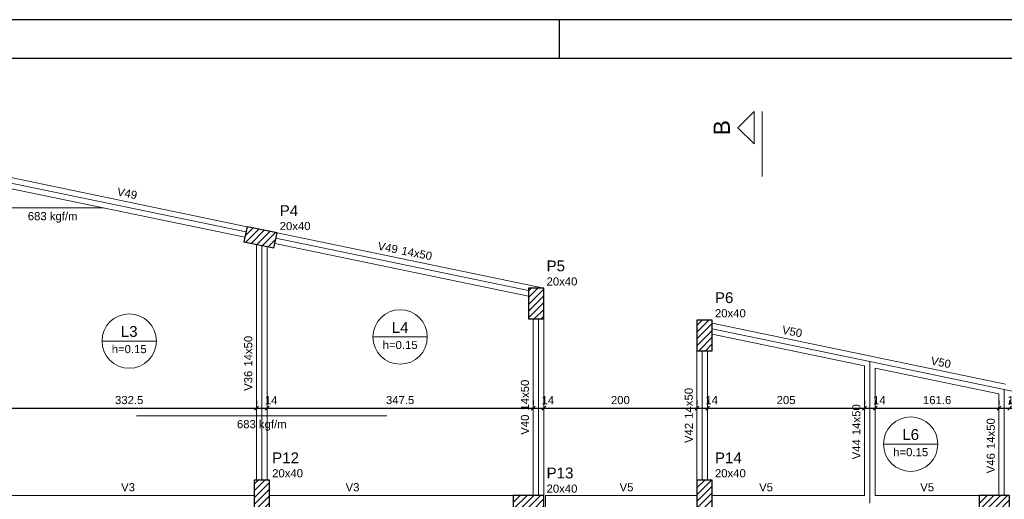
# Model space of a CAD drawing. Header units: millimetres. Extents: x 10 to 1250, y -62 to 528.
# Tile 160 of 193: x 56 to 81, y 245 to 257. Entities that reach past the tile are written whole.
import ezdxf

# ---------------------------------------------------------------- set-up
doc = ezdxf.new("R2010")
doc.units = ezdxf.units.MM
doc.header["$LTSCALE"] = 0.05
doc.linetypes.add('DOT', pattern=[6.35, 0, -6.35])
for name, color, linetype, lineweight in [('FO-Cargas de parede', 15, 'Continuous', 5), ('FO-Cortes', 9, 'Continuous', 5), ('FO-Cotas', 5, 'Continuous', 5), ('FO-Eixos', 5, 'Continuous', 5), ('FO-Hachura pilar que passa', 19, 'Continuous', 5), ('FO-Pilares', 4, 'Continuous', 30), ('FO-Textos das lajes', 3, 'Continuous', 20), ('FO-Textos das vigas', 7, 'Continuous', 5), ('FO-Textos dos pilares', 7, 'Continuous', 5), ('FO-Vigas', 7, 'Continuous', 5)]:
    doc.layers.add(name, color=color, linetype=linetype, lineweight=lineweight)
doc.layers.add('FOLHA_PADRÃO', color=7, linetype='Continuous')
doc.styles.add('Arial', font='arial.ttf')
doc.styles.get("Standard").update_dxf_attribs({"font": 'arial.ttf'})
doc.dimstyles.new('UM_50.000000', dxfattribs={"dimtxt": 0.18, "dimasz": 0.1, "dimexe": 0.1, "dimexo": 0.2, "dimgap": 0.1, "dimtad": 1, "dimdec": 1, "dimlfac": 50, "dimzin": 0, "dimdsep": 46, "dimtxsty": 'Standard', "dimblk": 'OBLIQUE', "dimcen": 0.09, "dimdle": 0.1, "dimadec": 1, "dimazin": 2, "dimtfac": 1, "dimtdec": 1, "dimtofl": 0, "dimtmove": 0, "dimatfit": 3, "dimldrblk": 'OBLIQUE', "dimfxl": 1, "dimtolj": 1, "dimarcsym": 1})
pattern_1 = [(45, (-3.85811, 597.30727), (-0.088388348, 0.088388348), [])]

# ---------------------------------------------------------------- blocks, each defined once
blk = doc.blocks.new('_Oblique')
at = {"color": 0, "linetype": 'ByBlock', "lineweight": -2}
blk.add_line((-0.5, -0.5), (0.5, 0.5), dxfattribs=at)
blk = doc.blocks.new('*D467')
at = {"layer": 'Defpoints', "color": 0, "transparency": 16777216}
for p in [(55.253, 247.092), (61.903, 247.092), (61.903, 247.092)]:
    blk.add_point(p, dxfattribs=at)
at = {"layer": 'FO-Cotas', "color": 0, "lineweight": -2, "transparency": 16777216}
for p, q in [((55.253, 247.292), (55.253, 247.192)), ((61.903, 247.292), (61.903, 247.192)), ((55.153, 247.092), (62.003, 247.092))]:
    blk.add_line(p, q, dxfattribs=at)
at = {"layer": 'FO-Cotas', "color": 0, "lineweight": -2, "transparency": 16777216, "xscale": 0.1, "yscale": 0.1, "zscale": 0.1, "rotation": 180}
blk.add_blockref('_Oblique', (55.253, 247.092), dxfattribs=at)
at = {"layer": 'FO-Cotas', "color": 0, "lineweight": -2, "transparency": 16777216, "xscale": 0.1, "yscale": 0.1, "zscale": 0.1}
blk.add_blockref('_Oblique', (61.903, 247.092), dxfattribs=at)
at = {"layer": 'FO-Cotas', "transparency": 16777216, "insert": (58.578, 247.304), "char_height": 0.2118, "attachment_point": 5, "rotation": 0.0057, "style": 'Arial'}
blk.add_mtext('\\A1;332.5', dxfattribs=at)
blk = doc.blocks.new('*D468')
at = {"layer": 'Defpoints', "color": 0, "transparency": 16777216}
for p in [(61.903, 247.092), (62.183, 247.092), (62.183, 247.092)]:
    blk.add_point(p, dxfattribs=at)
at = {"layer": 'FO-Cotas', "color": 0, "lineweight": -2, "transparency": 16777216}
for p, q in [((61.903, 247.292), (61.903, 247.192)), ((62.183, 247.292), (62.183, 247.192)), ((61.803, 247.092), (62.283, 247.092))]:
    blk.add_line(p, q, dxfattribs=at)
at = {"layer": 'FO-Cotas', "color": 0, "lineweight": -2, "transparency": 16777216, "xscale": 0.1, "yscale": 0.1, "zscale": 0.1, "rotation": 180}
blk.add_blockref('_Oblique', (61.903, 247.092), dxfattribs=at)
at = {"layer": 'FO-Cotas', "color": 0, "lineweight": -2, "transparency": 16777216, "xscale": 0.1, "yscale": 0.1, "zscale": 0.1}
blk.add_blockref('_Oblique', (62.183, 247.092), dxfattribs=at)
at = {"layer": 'FO-Cotas', "transparency": 16777216, "insert": (62.289, 247.304), "char_height": 0.2118, "attachment_point": 5, "rotation": 0.0057, "style": 'Arial'}
blk.add_mtext('\\A1;14', dxfattribs=at)
blk = doc.blocks.new('*D469')
at = {"layer": 'Defpoints', "color": 0, "transparency": 16777216}
for p in [(62.183, 247.092), (69.133, 247.092), (69.133, 247.092)]:
    blk.add_point(p, dxfattribs=at)
at = {"layer": 'FO-Cotas', "color": 0, "lineweight": -2, "transparency": 16777216}
for p, q in [((62.183, 247.292), (62.183, 247.192)), ((69.133, 247.292), (69.133, 247.192)), ((62.083, 247.092), (69.233, 247.092))]:
    blk.add_line(p, q, dxfattribs=at)
at = {"layer": 'FO-Cotas', "color": 0, "lineweight": -2, "transparency": 16777216, "xscale": 0.1, "yscale": 0.1, "zscale": 0.1, "rotation": 180}
blk.add_blockref('_Oblique', (62.183, 247.092), dxfattribs=at)
at = {"layer": 'FO-Cotas', "color": 0, "lineweight": -2, "transparency": 16777216, "xscale": 0.1, "yscale": 0.1, "zscale": 0.1}
blk.add_blockref('_Oblique', (69.133, 247.092), dxfattribs=at)
at = {"layer": 'FO-Cotas', "transparency": 16777216, "insert": (65.658, 247.304), "char_height": 0.2118, "attachment_point": 5, "rotation": 0.0057, "style": 'Arial'}
blk.add_mtext('\\A1;347.5', dxfattribs=at)
blk = doc.blocks.new('*D470')
at = {"layer": 'Defpoints', "color": 0, "transparency": 16777216}
for p in [(69.133, 247.092), (69.413, 247.092), (69.413, 247.092)]:
    blk.add_point(p, dxfattribs=at)
at = {"layer": 'FO-Cotas', "color": 0, "lineweight": -2, "transparency": 16777216}
for p, q in [((69.133, 247.292), (69.133, 247.192)), ((69.413, 247.292), (69.413, 247.192)), ((69.033, 247.092), (69.513, 247.092))]:
    blk.add_line(p, q, dxfattribs=at)
at = {"layer": 'FO-Cotas', "color": 0, "lineweight": -2, "transparency": 16777216, "xscale": 0.1, "yscale": 0.1, "zscale": 0.1, "rotation": 180}
blk.add_blockref('_Oblique', (69.133, 247.092), dxfattribs=at)
at = {"layer": 'FO-Cotas', "color": 0, "lineweight": -2, "transparency": 16777216, "xscale": 0.1, "yscale": 0.1, "zscale": 0.1}
blk.add_blockref('_Oblique', (69.413, 247.092), dxfattribs=at)
at = {"layer": 'FO-Cotas', "transparency": 16777216, "insert": (69.519, 247.304), "char_height": 0.2118, "attachment_point": 5, "rotation": 0.0057, "style": 'Arial'}
blk.add_mtext('\\A1;14', dxfattribs=at)
blk = doc.blocks.new('*D471')
at = {"layer": 'Defpoints', "color": 0, "transparency": 16777216}
for p in [(69.413, 247.092), (73.413, 247.092), (73.413, 247.092)]:
    blk.add_point(p, dxfattribs=at)
at = {"layer": 'FO-Cotas', "color": 0, "lineweight": -2, "transparency": 16777216}
for p, q in [((69.413, 247.292), (69.413, 247.192)), ((73.413, 247.292), (73.413, 247.192)), ((69.313, 247.092), (73.513, 247.092))]:
    blk.add_line(p, q, dxfattribs=at)
at = {"layer": 'FO-Cotas', "color": 0, "lineweight": -2, "transparency": 16777216, "xscale": 0.1, "yscale": 0.1, "zscale": 0.1, "rotation": 180}
blk.add_blockref('_Oblique', (69.413, 247.092), dxfattribs=at)
at = {"layer": 'FO-Cotas', "color": 0, "lineweight": -2, "transparency": 16777216, "xscale": 0.1, "yscale": 0.1, "zscale": 0.1}
blk.add_blockref('_Oblique', (73.413, 247.092), dxfattribs=at)
at = {"layer": 'FO-Cotas', "transparency": 16777216, "insert": (71.413, 247.304), "char_height": 0.2118, "attachment_point": 5, "rotation": 0.0057, "style": 'Arial'}
blk.add_mtext('\\A1;200', dxfattribs=at)
blk = doc.blocks.new('*D472')
at = {"layer": 'Defpoints', "color": 0, "transparency": 16777216}
for p in [(73.413, 247.092), (73.693, 247.092), (73.693, 247.092)]:
    blk.add_point(p, dxfattribs=at)
at = {"layer": 'FO-Cotas', "color": 0, "lineweight": -2, "transparency": 16777216}
for p, q in [((73.413, 247.292), (73.413, 247.192)), ((73.693, 247.292), (73.693, 247.192)), ((73.313, 247.092), (73.793, 247.092))]:
    blk.add_line(p, q, dxfattribs=at)
at = {"layer": 'FO-Cotas', "color": 0, "lineweight": -2, "transparency": 16777216, "xscale": 0.1, "yscale": 0.1, "zscale": 0.1, "rotation": 180}
blk.add_blockref('_Oblique', (73.413, 247.092), dxfattribs=at)
at = {"layer": 'FO-Cotas', "color": 0, "lineweight": -2, "transparency": 16777216, "xscale": 0.1, "yscale": 0.1, "zscale": 0.1}
blk.add_blockref('_Oblique', (73.693, 247.092), dxfattribs=at)
at = {"layer": 'FO-Cotas', "transparency": 16777216, "insert": (73.799, 247.304), "char_height": 0.2118, "attachment_point": 5, "rotation": 0.0057, "style": 'Arial'}
blk.add_mtext('\\A1;14', dxfattribs=at)
blk = doc.blocks.new('*D473')
at = {"layer": 'Defpoints', "color": 0, "transparency": 16777216}
for p in [(73.693, 247.092), (77.793, 247.092), (77.793, 247.092)]:
    blk.add_point(p, dxfattribs=at)
at = {"layer": 'FO-Cotas', "color": 0, "lineweight": -2, "transparency": 16777216}
for p, q in [((73.693, 247.292), (73.693, 247.192)), ((77.793, 247.292), (77.793, 247.192)), ((73.593, 247.092), (77.893, 247.092))]:
    blk.add_line(p, q, dxfattribs=at)
at = {"layer": 'FO-Cotas', "color": 0, "lineweight": -2, "transparency": 16777216, "xscale": 0.1, "yscale": 0.1, "zscale": 0.1, "rotation": 180}
blk.add_blockref('_Oblique', (73.693, 247.092), dxfattribs=at)
at = {"layer": 'FO-Cotas', "color": 0, "lineweight": -2, "transparency": 16777216, "xscale": 0.1, "yscale": 0.1, "zscale": 0.1}
blk.add_blockref('_Oblique', (77.793, 247.092), dxfattribs=at)
at = {"layer": 'FO-Cotas', "transparency": 16777216, "insert": (75.743, 247.304), "char_height": 0.2118, "attachment_point": 5, "rotation": 0.0057, "style": 'Arial'}
blk.add_mtext('\\A1;205', dxfattribs=at)
blk = doc.blocks.new('*D474')
at = {"layer": 'Defpoints', "color": 0, "transparency": 16777216}
for p in [(77.793, 247.092), (78.073, 247.092), (78.073, 247.092)]:
    blk.add_point(p, dxfattribs=at)
at = {"layer": 'FO-Cotas', "color": 0, "lineweight": -2, "transparency": 16777216}
for p, q in [((77.793, 247.292), (77.793, 247.192)), ((78.073, 247.292), (78.073, 247.192)), ((77.693, 247.092), (78.173, 247.092))]:
    blk.add_line(p, q, dxfattribs=at)
at = {"layer": 'FO-Cotas', "color": 0, "lineweight": -2, "transparency": 16777216, "xscale": 0.1, "yscale": 0.1, "zscale": 0.1, "rotation": 180}
blk.add_blockref('_Oblique', (77.793, 247.092), dxfattribs=at)
at = {"layer": 'FO-Cotas', "color": 0, "lineweight": -2, "transparency": 16777216, "xscale": 0.1, "yscale": 0.1, "zscale": 0.1}
blk.add_blockref('_Oblique', (78.073, 247.092), dxfattribs=at)
at = {"layer": 'FO-Cotas', "transparency": 16777216, "insert": (78.179, 247.304), "char_height": 0.2118, "attachment_point": 5, "rotation": 0.0057, "style": 'Arial'}
blk.add_mtext('\\A1;14', dxfattribs=at)
blk = doc.blocks.new('*D475')
at = {"layer": 'Defpoints', "color": 0, "transparency": 16777216}
for p in [(78.073, 247.092), (81.305, 247.092), (81.305, 247.092)]:
    blk.add_point(p, dxfattribs=at)
at = {"layer": 'FO-Cotas', "color": 0, "lineweight": -2, "transparency": 16777216}
for p, q in [((78.073, 247.292), (78.073, 247.192)), ((81.305, 247.292), (81.305, 247.192)), ((77.973, 247.092), (81.405, 247.092))]:
    blk.add_line(p, q, dxfattribs=at)
at = {"layer": 'FO-Cotas', "color": 0, "lineweight": -2, "transparency": 16777216, "xscale": 0.1, "yscale": 0.1, "zscale": 0.1, "rotation": 180}
blk.add_blockref('_Oblique', (78.073, 247.092), dxfattribs=at)
at = {"layer": 'FO-Cotas', "color": 0, "lineweight": -2, "transparency": 16777216, "xscale": 0.1, "yscale": 0.1, "zscale": 0.1}
blk.add_blockref('_Oblique', (81.305, 247.092), dxfattribs=at)
at = {"layer": 'FO-Cotas', "transparency": 16777216, "insert": (79.689, 247.304), "char_height": 0.2118, "attachment_point": 5, "rotation": 0.0057, "style": 'Arial'}
blk.add_mtext('\\A1;161.6', dxfattribs=at)
blk = doc.blocks.new('*D476')
at = {"layer": 'Defpoints', "color": 0, "transparency": 16777216}
for p in [(81.305, 247.092), (81.585, 247.092), (81.585, 247.092)]:
    blk.add_point(p, dxfattribs=at)
at = {"layer": 'FO-Cotas', "color": 0, "lineweight": -2, "transparency": 16777216}
for p, q in [((81.305, 247.292), (81.305, 247.192)), ((81.585, 247.292), (81.585, 247.192)), ((81.205, 247.092), (81.685, 247.092))]:
    blk.add_line(p, q, dxfattribs=at)
at = {"layer": 'FO-Cotas', "color": 0, "lineweight": -2, "transparency": 16777216, "xscale": 0.1, "yscale": 0.1, "zscale": 0.1, "rotation": 180}
blk.add_blockref('_Oblique', (81.305, 247.092), dxfattribs=at)
at = {"layer": 'FO-Cotas', "color": 0, "lineweight": -2, "transparency": 16777216, "xscale": 0.1, "yscale": 0.1, "zscale": 0.1}
blk.add_blockref('_Oblique', (81.585, 247.092), dxfattribs=at)
at = {"layer": 'FO-Cotas', "transparency": 16777216, "insert": (81.691, 247.304), "char_height": 0.2118, "attachment_point": 5, "rotation": 0.0057, "style": 'Arial'}
blk.add_mtext('\\A1;14', dxfattribs=at)
blk = doc.blocks.new('A1EST. 1500')
at = {"layer": 'FOLHA_PADRÃO', "color": 1, "linetype": 'Continuous'}
for p, q in [((150.008, 59.4), (0, 59.4)), ((59.5, 59.4), (59.5, 58.4))]:
    blk.add_line(p, q, dxfattribs=at)
at = {"layer": 'FOLHA_PADRÃO', "color": 6, "linetype": 'Continuous'}
blk.add_lwpolyline([(149, 58.4), (149, 1), (1, 1), (1, 58.4), (149, 58.4)], dxfattribs=at)

msp = doc.modelspace()

# ---------------------------------------------------------------- hatches: boundary and pattern name
at = {"layer": 'FO-Hachura pilar que passa', "linetype": 'Continuous'}
h = msp.add_hatch(dxfattribs=at)
h.set_pattern_fill('ANSI31', color=256, style=0)
h.set_pattern_definition(pattern_1)
h.paths.add_polyline_path([(61.6574, 251.8326), (61.6165, 251.6368), (61.5756, 251.441), (61.9672, 251.3592), (62.3587, 251.2774), (62.3996, 251.4732), (62.4405, 251.669), (62.049, 251.7508)])
h = msp.add_hatch(dxfattribs=at)
h.set_pattern_fill('ANSI31', color=256, style=0)
h.set_pattern_definition(pattern_1)
h.paths.add_polyline_path([(69.013, 249.4226), (69.213, 249.4226), (69.413, 249.4226), (69.413, 249.8226), (69.413, 250.2226), (69.213, 250.2226), (69.013, 250.2226), (69.013, 249.8226)])
h = msp.add_hatch(dxfattribs=at)
h.set_pattern_fill('ANSI31', color=256, style=0)
h.set_pattern_definition(pattern_1)
h.paths.add_polyline_path([(73.413, 248.5924), (73.613, 248.5924), (73.813, 248.5924), (73.813, 248.9924), (73.813, 249.3924), (73.613, 249.3924), (73.413, 249.3924), (73.413, 248.9924)])
h = msp.add_hatch(dxfattribs=at)
h.set_pattern_fill('ANSI31', color=256, style=0)
h.set_pattern_definition(pattern_1)
h.paths.add_polyline_path([(61.843, 244.4144), (62.043, 244.4144), (62.243, 244.4144), (62.243, 244.8144), (62.243, 245.2144), (62.043, 245.2144), (61.843, 245.2144), (61.843, 244.8144)])
h = msp.add_hatch(dxfattribs=at)
h.set_pattern_fill('ANSI31', color=256, style=0)
h.set_pattern_definition(pattern_1)
h.paths.add_polyline_path([(73.413, 244.4144), (73.613, 244.4144), (73.813, 244.4144), (73.813, 244.8144), (73.813, 245.2144), (73.613, 245.2144), (73.413, 245.2144), (73.413, 244.8144)])
h = msp.add_hatch(dxfattribs=at)
h.set_pattern_fill('ANSI31', color=256, style=0)
h.set_pattern_definition(pattern_1)
h.paths.add_polyline_path([(68.613, 244.8144), (68.613, 244.6144), (68.613, 244.4144), (69.013, 244.4144), (69.413, 244.4144), (69.413, 244.6144), (69.413, 244.8144), (69.013, 244.8144)])
h = msp.add_hatch(dxfattribs=at)
h.set_pattern_fill('ANSI31', color=256, style=0)
h.set_pattern_definition(pattern_1)
h.paths.add_polyline_path([(80.785, 244.8144), (80.785, 244.6144), (80.785, 244.4144), (81.185, 244.4144), (81.585, 244.4144), (81.585, 244.6144), (81.585, 244.8144), (81.185, 244.8144)])

# ---------------------------------------------------------------- linework, layer by layer
at = {"layer": 'FO-Cargas de parede'}
for p, q in [((57.903, 252.3254), (55.253, 252.3254)), ((58.773, 246.8944), (65.313, 246.8944))]:
    msp.add_line(p, q, dxfattribs=at)
at = {"layer": 'FO-Cortes'}
msp.add_line((75.1214, 253.1459), (75.1214, 254.8403), dxfattribs=at)
at = {"layer": 'FO-Cortes', "linetype": 'Continuous'}
msp.add_lwpolyline([(74.9096, 254.8403), (74.9096, 253.9931), (74.486, 254.4167), (74.9096, 254.8403)], close=True, dxfattribs=at)
at = {"layer": 'FO-Eixos'}
for p, q in [((55.113, 253.0476), (61.6288, 251.6952)), ((62.412, 251.5326), (69.013, 250.1626)), ((62.043, 245.2144), (62.043, 251.3434)), ((69.273, 244.8144), (69.273, 249.4226)), ((73.813, 249.1662), (77.933, 248.3112)), ((73.553, 245.2144), (73.553, 248.5924)), ((77.933, 244.6144), (77.933, 248.3112)), ((77.933, 248.3112), (81.445, 247.5822)), ((81.445, 244.8144), (81.445, 247.5822)), ((81.445, 247.5822), (87.8648, 246.2496))]:
    msp.add_line(p, q, dxfattribs=at)
at = {"layer": 'FO-Pilares'}
for points in [[(61.6574, 251.8326), (61.6165, 251.6368), (61.5756, 251.441), (61.9672, 251.3592), (62.3587, 251.2774), (62.3996, 251.4732), (62.4405, 251.669), (62.049, 251.7508), (61.6574, 251.8326)], [(69.013, 249.4226), (69.213, 249.4226), (69.413, 249.4226), (69.413, 249.8226), (69.413, 250.2226), (69.213, 250.2226), (69.013, 250.2226), (69.013, 249.8226), (69.013, 249.4226)], [(73.413, 248.5924), (73.613, 248.5924), (73.813, 248.5924), (73.813, 248.9924), (73.813, 249.3924), (73.613, 249.3924), (73.413, 249.3924), (73.413, 248.9924), (73.413, 248.5924)], [(61.843, 244.4144), (62.043, 244.4144), (62.243, 244.4144), (62.243, 244.8144), (62.243, 245.2144), (62.043, 245.2144), (61.843, 245.2144), (61.843, 244.8144), (61.843, 244.4144)], [(73.413, 244.4144), (73.613, 244.4144), (73.813, 244.4144), (73.813, 244.8144), (73.813, 245.2144), (73.613, 245.2144), (73.413, 245.2144), (73.413, 244.8144), (73.413, 244.4144)], [(68.613, 244.8144), (68.613, 244.6144), (68.613, 244.4144), (69.013, 244.4144), (69.413, 244.4144), (69.413, 244.6144), (69.413, 244.8144), (69.013, 244.8144), (68.613, 244.8144)], [(80.785, 244.8144), (80.785, 244.6144), (80.785, 244.4144), (81.185, 244.4144), (81.585, 244.4144), (81.585, 244.6144), (81.585, 244.8144), (81.185, 244.8144), (80.785, 244.8144)]]:
    msp.add_lwpolyline(points, close=True, dxfattribs=at)
at = {"layer": 'FO-Textos das lajes'}
for p, q in [((57.8676, 248.845), (59.2884, 248.845)), ((64.9476, 248.9522), (66.3684, 248.9522)), ((78.288, 246.1543), (79.7088, 246.1543))]:
    msp.add_line(p, q, dxfattribs=at)
for centre in [(65.658, 248.9522), (58.578, 248.845), (78.9984, 246.1543)]:
    msp.add_circle(centre, 0.7104, dxfattribs=at)
at = {"layer": 'FO-Vigas'}
for p, q in [((55.1414, 253.1846), (61.6572, 251.8322)), ((55.253, 252.8755), (61.6001, 251.5581)), ((62.4406, 251.6696), (69.4128, 250.2226)), ((61.903, 245.2144), (61.903, 251.3726)), ((62.3834, 251.3955), (69.013, 250.0196)), ((62.183, 245.2144), (62.183, 251.3141)), ((69.133, 244.8144), (69.133, 249.4226)), ((69.413, 244.8144), (69.413, 249.4226)), ((73.813, 249.3092), (77.9614, 248.4482)), ((73.813, 249.0232), (77.793, 248.1972)), ((73.413, 245.2144), (73.413, 248.5924)), ((73.693, 245.2144), (73.693, 248.5924)), ((77.9614, 248.4482), (81.4734, 247.7192)), ((77.793, 244.8144), (77.793, 248.1972)), ((78.073, 244.8144), (78.073, 248.1391)), ((78.073, 248.1391), (81.305, 247.4682)), ((81.305, 244.8144), (81.305, 247.4682)), ((55.253, 244.8144), (61.843, 244.8144)), ((62.243, 244.8144), (66.785, 244.8144)), ((66.785, 244.8144), (68.613, 244.8144)), ((69.453, 244.8144), (73.413, 244.8144)), ((69.453, 244.3744), (69.453, 244.8144)), ((73.813, 244.8144), (76.765, 244.8144)), ((76.765, 244.8144), (77.793, 244.8144)), ((78.073, 244.8144), (80.785, 244.8144))]:
    msp.add_line(p, q, dxfattribs=at)

# ---------------------------------------------------------------- block references
msp.add_blockref('A1EST. 1500', (10.3174, 197.8364))

# ---------------------------------------------------------------- texts
at = {"layer": 'FO-Cargas de parede', "linetype": 'Continuous', "char_height": 0.2118, "attachment_point": 8, "line_spacing_factor": 0.798, "style": 'Arial'}
for insert in [(56.5779, 251.9373), (62.0429, 246.5063)]:
    msp.add_mtext('683 kgf/m', dxfattribs=dict(at, insert=insert))
at = {"layer": 'FO-Cortes', "linetype": 'DOT', "ltscale": 0.2, "insert": (74.2742, 254.4167), "char_height": 0.4236, "width": 1.351433, "attachment_point": 8, "rotation": 90, "line_spacing_factor": 0.798, "style": 'Arial'}
msp.add_mtext('B', dxfattribs=at)
at = {"layer": 'FO-Textos das lajes', "attachment_point": 8, "line_spacing_factor": 0.798, "style": 'Arial'}
for s, insert, char_height in [('L3', (58.578, 248.9509), 0.2824), ('L4', (65.658, 249.0581), 0.2824), ('h=0.15', (58.578, 248.5273), 0.2118), ('h=0.15', (65.658, 248.6345), 0.2118), ('L6', (78.9984, 246.2602), 0.2824), ('h=0.15', (78.9984, 245.8366), 0.2118)]:
    msp.add_mtext(s, dxfattribs=dict(at, insert=insert, char_height=char_height))
at = {"layer": 'FO-Textos das vigas', "linetype": 'Continuous', "char_height": 0.2118, "line_spacing_factor": 0.798, "style": 'Arial'}
for s, insert, attachment_point, rotation in [('V49', (58.505, 252.5947), 8, 349), ('V49', (65.5733, 251.1276), 9, 349), ('14x50', (65.677, 251.1061), 7, 349), ('V50', (75.8814, 248.9881), 8, 349), ('14x50', (61.7971, 248.177), 7, 90), ('V50', (79.7674, 248.1815), 8, 349), ('V36', (61.7971, 248.0711), 9, 90), ('14x50', (69.0271, 247.0312), 7, 90), ('14x50', (73.3071, 246.8161), 7, 90), ('14x50', (77.6871, 246.3895), 7, 90), ('V40', (69.0271, 246.9253), 9, 90), ('14x50', (81.1991, 246.025), 7, 90), ('V42', (73.3071, 246.7102), 9, 90), ('V44', (77.6871, 246.2836), 9, 90), ('V46', (81.1991, 245.9191), 9, 90)]:
    msp.add_mtext(s, dxfattribs=dict(at, insert=insert, attachment_point=attachment_point, rotation=rotation))
at = {"layer": 'FO-Textos das vigas', "linetype": 'Continuous', "char_height": 0.2118, "attachment_point": 8, "line_spacing_factor": 0.798, "style": 'Arial'}
for s, insert in [('V3', (58.548, 244.9203)), ('V3', (64.414, 244.9203)), ('V5', (71.573, 244.9203)), ('V5', (75.219, 244.9203)), ('V5', (79.429, 244.9203))]:
    msp.add_mtext(s, dxfattribs=dict(at, insert=insert))
at = {"layer": 'FO-Textos dos pilares', "linetype": 'Continuous', "attachment_point": 7, "line_spacing_factor": 0.798, "style": 'Arial'}
for s, insert, char_height in [('P4', (62.5111, 252.1102), 0.2824), ('20x40', (62.5111, 251.7396), 0.2118), ('P5', (69.4836, 250.6638), 0.2824), ('20x40', (69.4836, 250.2932), 0.2118), ('P6', (73.8836, 249.8336), 0.2824), ('20x40', (73.8836, 249.463), 0.2118), ('P12', (62.3136, 245.6556), 0.2824), ('P14', (73.8836, 245.6556), 0.2824), ('20x40', (62.3136, 245.285), 0.2118), ('P13', (69.4836, 245.2556), 0.2824), ('20x40', (73.8836, 245.285), 0.2118), ('20x40', (69.4836, 244.885), 0.2118)]:
    msp.add_mtext(s, dxfattribs=dict(at, insert=insert, char_height=char_height))

# ---------------------------------------------------------------- dimensions: what is measured, and where the dimension line sits
at = {"layer": 'FO-Cotas'}
for base, p1, p2, picture, middle in [((61.903, 247.0924), (55.253, 247.0924), (61.903, 247.0924), '*D467', (58.578, 247.3042)), ((62.183, 247.0924), (61.903, 247.0924), (62.183, 247.0924), '*D468', (62.2889, 247.3042)), ((69.133, 247.0924), (62.183, 247.0924), (69.133, 247.0924), '*D469', (65.658, 247.3042)), ((69.413, 247.0924), (69.133, 247.0924), (69.413, 247.0924), '*D470', (69.5189, 247.3042)), ((73.413, 247.0924), (69.413, 247.0924), (73.413, 247.0924), '*D471', (71.413, 247.3042)), ((73.693, 247.0924), (73.413, 247.0924), (73.693, 247.0924), '*D472', (73.7989, 247.3042)), ((77.793, 247.0924), (73.693, 247.0924), (77.793, 247.0924), '*D473', (75.743, 247.3042)), ((78.073, 247.0924), (77.793, 247.0924), (78.073, 247.0924), '*D474', (78.1789, 247.3042)), ((81.305, 247.0924), (78.073, 247.0924), (81.305, 247.0924), '*D475', (79.689, 247.3042)), ((81.585, 247.0924), (81.305, 247.0924), (81.585, 247.0924), '*D476', (81.6909, 247.3042))]:
    dim = msp.add_linear_dim(base=base, p1=p1, p2=p2, dimstyle='UM_50.000000', override={"dimtxt": 0.2118, "dimasz": 0.1, "dimexe": 0.1, "dimexo": 0.2, "dimtad": 1, "dimtih": 0, "dimtoh": 0, "dimdec": 1, "dimlfac": 50, "dimzin": 8, "dimtxsty": 'Arial', "dimblk": 'Oblique', "dimblk1": 'Oblique', "dimblk2": 'Oblique', "dimsah": 1, "dimdle": 0.1, "dimse1": 0, "dimse2": 0, "dimclrt": 256, "dimadec": 1, "dimazin": 3, "dimtmove": 2, "dimldrblk": 'Oblique'}, dxfattribs=at)
    dim.commit()
    dim.dimension.update_dxf_attribs({"geometry": picture, "text_midpoint": middle, "dimtype": 160, "text_rotation": 0.00573})

doc.saveas('drawing.dxf')
